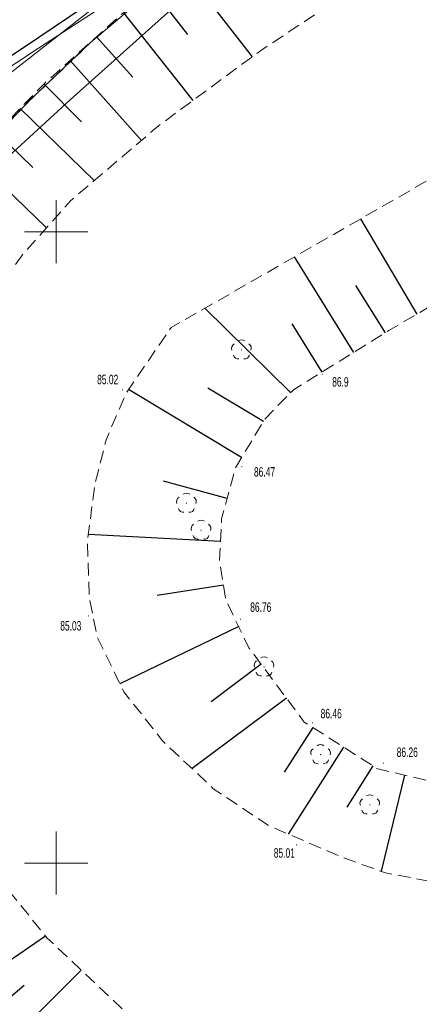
# Model space of a CAD drawing. Header units: metres. Extents: x 7504240 to 7504745, y 5782869 to 5783359.
# Tile 28 of 93: x 7504297 to 7504329, y 5783039 to 5783117. Entities that reach past the tile are written whole.
import ezdxf

# ---------------------------------------------------------------- set-up
doc = ezdxf.new("R2010")
doc.units = ezdxf.units.M
doc.header["$MEASUREMENT"] = 0
for name, pattern in [('1.0_0.5', [1.5, 1, -0.5]), ('1.5_0.5', [2, 1.5, -0.5]), ('219-500', [0]), ('egug-500', [1, 0.5, -0.5])]:
    doc.linetypes.add(name, pattern=pattern)
doc.layers.get('0').update_dxf_attribs({"color": 2, "linetype": 'CONTINUOUS', "lineweight": 5})
for name, color, linetype in [('000 Inne (niezydentyfikowane)', 7, 'CONTINUOUS'), ('203-punkt graniczny', 7, 'CONTINUOUS'), ('218-kontur użytku gruntowego', 7, 'CONTINUOUS'), ('219-działka ewidencyjna', 7, 'CONTINUOUS'), ('drzewo liściaste', 7, 'CONTINUOUS'), ('jezdnia', 7, 'CONTINUOUS'), ('krawężnik', 7, 'CONTINUOUS'), ('pikieta sztuczna', 7, 'CONTINUOUS'), ('pikieta sztuczna-Atr2', 7, 'CONTINUOUS'), ('przewód elektroenergetyczny podziemny', 7, 'CONTINUOUS'), ('przewód telekomunikacyjny podziemny', 7, 'CONTINUOUS'), ('skarpa nieumocniona', 7, 'CONTINUOUS'), ('Wstawianie ramki sekcyjnej z opisem', 7, 'CONTINUOUS')]:
    doc.layers.add(name, color=color, linetype=linetype)
doc.styles.get("Standard").update_dxf_attribs({"font": 'Working1250', "width": 0.75})

# ---------------------------------------------------------------- blocks, each defined once
blk = doc.blocks.new('PW01')
at = {"linetype": 'Continuous', "lineweight": 13}
h = blk.add_hatch(color=0, dxfattribs=at)
edge = h.paths.add_edge_path()
edge.add_arc((0, 0), 0.045, 0, 360)
blk = doc.blocks.new('OP021')
at = {"linetype": 'Continuous', "lineweight": 13}
h = blk.add_hatch(color=0, dxfattribs=at)
edge = h.paths.add_edge_path()
edge.add_arc((0, 0), 0.05, 0, 360)
at = {"color": 0, "linetype": 'Continuous', "lineweight": 13}
for centre, start, end in [((0, 0.4), 49.272, 130.728), ((-0.38, 0.124), 121.308, 202.548), ((0.38, 0.124), 337.452, 58.692), ((-0.235, -0.324), 193.221, 274.871), ((0.235, -0.324), 265.129, 346.779)]:
    blk.add_arc(centre, 0.4, start, end, dxfattribs=at)
blk = doc.blocks.new('203')
at = {"linetype": 'Continuous', "lineweight": 0}
h = blk.add_hatch(color=0, dxfattribs=at)
edge = h.paths.add_edge_path()
edge.add_arc((0, 0), 0.045, 0, 360)

msp = doc.modelspace()

# ---------------------------------------------------------------- linework, layer by layer
at = {"layer": '000 Inne (niezydentyfikowane)', "color": 7, "linetype": 'Continuous', "lineweight": 25, "flags": 128}
for points in [[(7504310, 5783120.95), (7504315.52, 5783113.84)], [(7504307.66, 5783119.14), (7504310.4, 5783115.61)], [(7504305.34, 5783117.34), (7504310.82, 5783110.38)], [(7504303.2, 5783115.44), (7504306.08, 5783112.23)], [(7504301.1, 5783113.56), (7504306.76, 5783107.23)], [(7504299.03, 5783111.7), (7504302, 5783108.71)], [(7504297.14, 5783109.75), (7504303.02, 5783104.06)], [(7504295.29, 5783107.84), (7504298.15, 5783105.07)], [(7504293.43, 5783105.91), (7504299.22, 5783100.3)], [(7504328.59, 5783093.47), (7504324.15, 5783101.03)], [(7504323.58, 5783090.44), (7504318.89, 5783098.01)], [(7504326.08, 5783091.99), (7504323.75, 5783095.73)], [(7504318.58, 5783087.24), (7504311.77, 5783093.93)], [(7504321.07, 5783088.88), (7504318.69, 5783092.71)], [(7504314.69, 5783082.11), (7504305.73, 5783087.49)], [(7504316.42, 5783084.98), (7504312.02, 5783087.62)], [(7504313.55, 5783078.88), (7504308.51, 5783080.24)], [(7504313.02, 5783075.47), (7504302.55, 5783076.02)], [(7504313.26, 5783072.01), (7504308.01, 5783071.18)], [(7504314.46, 5783068.73), (7504305.05, 5783064.2)], [(7504316.24, 5783065.74), (7504312.28, 5783062.78)], [(7504318.24, 5783063.06), (7504310.77, 5783057.48)], [(7504320.34, 5783060.74), (7504318.07, 5783057.2)], [(7504322.77, 5783059.18), (7504318.37, 5783052.3)], [(7504325.1, 5783057.69), (7504323.02, 5783054.44)], [(7504327.6, 5783056.96), (7504325.75, 5783049.35)], [(7504292.88, 5783039.93), (7504299.15, 5783044.23)], [(7504296.3, 5783035.84), (7504301.99, 5783041.52)], [(7504294.4, 5783037.74), (7504297.45, 5783040.33)]]:
    msp.add_lwpolyline(points, dxfattribs=at)
at = {"layer": '218-kontur użytku gruntowego', "color": 3, "linetype": 'egug-500', "lineweight": 18, "flags": 128}
for points in [[(7504308.11, 5783119.54), (7504302.72, 5783114.97)], [(7504302.72, 5783114.97), (7504297.97, 5783110.46)], [(7504297.97, 5783110.46), (7504293.54, 5783105.87)]]:
    msp.add_lwpolyline(points, dxfattribs=at)
at = {"layer": '219-działka ewidencyjna', "color": 7, "linetype": '219-500', "lineweight": 18, "flags": 128}
for points in [[(7504308.11, 5783119.54), (7504302.72, 5783114.97)], [(7504302.72, 5783114.97), (7504297.97, 5783110.46)], [(7504297.97, 5783110.46), (7504293.54, 5783105.87)]]:
    msp.add_lwpolyline(points, dxfattribs=at)
at = {"layer": 'jezdnia', "color": 7, "linetype": '1.5_0.5', "lineweight": 18, "flags": 128}
msp.add_lwpolyline([(7504377.44, 5783176.64), (7504380.62, 5783171.94), (7504380.99, 5783171.36), (7504362.87, 5783159.13), (7504347.38, 5783148.24), (7504342.58, 5783145.15), (7504331.94, 5783137.79), (7504315.08, 5783126.5), (7504298.7, 5783115.44), (7504288.6, 5783108.67), (7504287.82, 5783107.97), (7504287.14, 5783107.29), (7504286.58, 5783106.76), (7504286.07, 5783106.17), (7504285.36, 5783105.35), (7504284.62, 5783104.38), (7504283.83, 5783103.3), (7504283.18, 5783102.32), (7504282.77, 5783101.65), (7504281.52, 5783099.43), (7504280.88, 5783097.93), (7504280.32, 5783096.66), (7504280.04, 5783095.78), (7504279.68, 5783094.75), (7504279.31, 5783093.59), (7504273.4, 5783095.77), (7504274.19, 5783096.13), (7504274.7, 5783096.77), (7504274.89, 5783097.18), (7504275.72, 5783099.88), (7504277.28, 5783105.04), (7504277.42, 5783105.45), (7504277.84, 5783106.22), (7504282.13, 5783110.28), (7504282.92, 5783111.06), (7504302.77, 5783124.64), (7504304.9, 5783126.09), (7504309.66, 5783129.32), (7504312.78, 5783131.44), (7504325.36, 5783139.48), (7504333.33, 5783144.92), (7504338.27, 5783148.32), (7504339.42, 5783149.41), (7504359.93, 5783163.2), (7504369.26, 5783169.5), (7504368.14, 5783171.18), (7504368.64, 5783171.5), (7504370.08, 5783177.1), (7504374.81, 5783180.53)], close=True, dxfattribs=at)
at = {"layer": 'krawężnik', "color": 7, "linetype": 'Continuous', "lineweight": 25, "flags": 128}
msp.add_lwpolyline([(7504347.38, 5783148.24), (7504342.58, 5783145.15), (7504331.94, 5783137.79), (7504315.08, 5783126.5), (7504298.7, 5783115.44), (7504288.6, 5783108.67), (7504287.82, 5783107.97), (7504287.14, 5783107.29), (7504286.58, 5783106.76), (7504286.07, 5783106.17), (7504285.36, 5783105.35), (7504284.62, 5783104.38), (7504283.83, 5783103.3), (7504283.18, 5783102.32), (7504282.77, 5783101.65), (7504281.52, 5783099.43), (7504280.88, 5783097.93), (7504280.32, 5783096.66), (7504280.04, 5783095.78), (7504279.68, 5783094.75), (7504279.31, 5783093.59)], dxfattribs=at)
at = {"layer": 'przewód elektroenergetyczny podziemny', "color": 1, "linetype": 'Continuous', "lineweight": 18, "flags": 128}
msp.add_lwpolyline([(7504291.82, 5783037.94), (7504290.18, 5783039.21), (7504287.31, 5783043.81), (7504284.58, 5783047.97), (7504282.42, 5783054.12), (7504279.99, 5783060.4), (7504279.01, 5783066), (7504277.97, 5783071.95), (7504278.57, 5783083.12), (7504278.78, 5783085.82), (7504279.42, 5783089.6), (7504280.48, 5783094.97), (7504280.57, 5783095.62), (7504282.38, 5783099.88), (7504284.75, 5783103.83), (7504286.25, 5783105.64), (7504288.14, 5783107.53), (7504290.38, 5783109.11), (7504298.6, 5783114.54), (7504306.05, 5783119.39)], dxfattribs=at)
at = {"layer": 'przewód telekomunikacyjny podziemny', "color": 30, "linetype": 'Continuous', "lineweight": 18, "flags": 128}
for points in [[(7504288.15, 5783106.04), (7504288.94, 5783106.78), (7504303.38, 5783118.04), (7504323.7, 5783131.81), (7504333.86, 5783138.75), (7504337.55, 5783140.76), (7504352.43, 5783151.44), (7504358.52, 5783155.55), (7504359.44, 5783156.22)], [(7504308.3, 5783130.52), (7504314.06, 5783122.02), (7504301.1, 5783110.44), (7504294.62, 5783104.5), (7504293.31, 5783103.32), (7504286.56, 5783091.35), (7504290.45, 5783084.79), (7504288.13, 5783074.1), (7504288.98, 5783063.04), (7504290.59, 5783059.18), (7504292.7, 5783051.36), (7504295.74, 5783045.52), (7504291.64, 5783043.03), (7504298.44, 5783035.65), (7504312.58, 5783026.31), (7504331.96, 5783020.19), (7504337.43, 5783020.11), (7504339.95, 5783019.85), (7504362.47, 5783012.63), (7504365.1, 5783015.2), (7504381.87, 5783009.7)]]:
    msp.add_lwpolyline(points, dxfattribs=at)
at = {"layer": 'skarpa nieumocniona', "color": 7, "linetype": '1.0_0.5', "lineweight": 18, "flags": 128}
for points in [[(7504380.26, 5783157.29), (7504360.6, 5783143.78), (7504316.18, 5783114.33), (7504308.12, 5783108.39), (7504301.16, 5783102.47), (7504297.24, 5783098.07), (7504295, 5783094.94), (7504291.32, 5783088.62), (7504289.64, 5783082.62), (7504289, 5783074.3), (7504289.05, 5783069.88), (7504290.14, 5783061.08), (7504292.11, 5783054.55), (7504294.02, 5783050.56), (7504299.26, 5783044.09), (7504307.08, 5783036.72), (7504312.87, 5783033.06), (7504316.58, 5783031.37), (7504328.4, 5783028.9), (7504351.13, 5783023.78), (7504363.39, 5783021.3), (7504413.85, 5783010.73), (7504431.69, 5783007.41), (7504436.75, 5783006.68), (7504449.41, 5783006.34), (7504455.77, 5783006.68), (7504466.29, 5783007.91), (7504473.68, 5783009.36), (7504480.69, 5783011.01), (7504494.41, 5783014.72), (7504506.9, 5783019.28), (7504519.45, 5783025.13), (7504534.08, 5783032.16), (7504551.57, 5783040.71), (7504569.46, 5783049.26), (7504587.18, 5783058.15), (7504598.88, 5783063.95), (7504609.85, 5783070.47), (7504626.84, 5783080.04), (7504636.35, 5783086.39), (7504644.85, 5783093.82), (7504653.4, 5783101.92), (7504661.84, 5783111.43), (7504671.68, 5783124.09), (7504681.81, 5783136.8), (7504682.99, 5783139.33), (7504682.99, 5783141.47), (7504681.9, 5783149.9), (7504687.5, 5783150.11), (7504691.23, 5783148.09), (7504688.67, 5783134.36), (7504687.62, 5783131.16), (7504670.58, 5783105.9), (7504665.57, 5783099.62), (7504660.83, 5783094.45), (7504651.28, 5783086.01), (7504639.63, 5783075.99), (7504633.77, 5783072.09), (7504616.16, 5783061.81), (7504605.84, 5783056.43), (7504578.71, 5783043.4), (7504537.89, 5783023.52), (7504518.91, 5783013.94), (7504507.93, 5783008.75), (7504501.44, 5783006.01), (7504493.81, 5783003.86), (7504483.25, 5783001.26), (7504466.9, 5782996.88), (7504461.31, 5782996.25), (7504448.12, 5782995.98), (7504439.68, 5782995.93), (7504424.97, 5782996.88), (7504417.47, 5782998.08), (7504402.32, 5783001.64), (7504382.41, 5783006.37), (7504367, 5783010.06), (7504349.55, 5783014.23), (7504312.94, 5783023.2), (7504304.88, 5783028.31), (7504298.92, 5783033.22), (7504294.33, 5783037.81), (7504290.06, 5783044.03), (7504286.84, 5783049.67), (7504284.73, 5783055.27), (7504283.46, 5783061.23), (7504282.72, 5783067.77), (7504282.14, 5783078.58), (7504282.35, 5783082.9), (7504283.67, 5783088.23), (7504285.41, 5783094.35), (7504288.53, 5783099.88), (7504292.8, 5783105.26), (7504299.13, 5783111.8), (7504305.14, 5783117.18), (7504311.05, 5783121.77), (7504324.28, 5783130.74), (7504335.99, 5783138.86), (7504380.83, 5783168.62), (7504391.47, 5783175.56), (7504419.98, 5783194.78), (7504441.54, 5783209.35), (7504458.79, 5783221.06), (7504464.22, 5783218.59), (7504462.78, 5783216.55), (7504450.84, 5783204.54), (7504448.08, 5783202.3), (7504441.38, 5783197.83), (7504424.07, 5783186.48), (7504393.68, 5783166.39)], [(7504380.26, 5783157.29), (7504360.6, 5783143.78), (7504316.18, 5783114.33), (7504308.12, 5783108.39), (7504301.16, 5783102.47), (7504297.24, 5783098.07), (7504295, 5783094.94), (7504291.32, 5783088.62), (7504289.64, 5783082.62), (7504289, 5783074.3), (7504289.05, 5783069.88), (7504290.14, 5783061.08), (7504292.11, 5783054.55), (7504294.02, 5783050.56), (7504299.26, 5783044.09), (7504307.08, 5783036.72), (7504312.87, 5783033.06), (7504316.58, 5783031.37), (7504328.4, 5783028.9), (7504351.13, 5783023.78), (7504363.39, 5783021.3), (7504413.85, 5783010.73), (7504431.69, 5783007.41), (7504436.75, 5783006.68), (7504449.41, 5783006.34), (7504455.77, 5783006.68), (7504466.29, 5783007.91), (7504473.68, 5783009.36), (7504480.69, 5783011.01), (7504494.41, 5783014.72), (7504506.9, 5783019.28), (7504519.45, 5783025.13), (7504534.08, 5783032.16), (7504551.57, 5783040.71), (7504569.46, 5783049.26), (7504587.18, 5783058.15), (7504598.88, 5783063.95), (7504609.85, 5783070.47), (7504626.84, 5783080.04), (7504636.35, 5783086.39), (7504644.85, 5783093.82), (7504653.4, 5783101.92), (7504661.84, 5783111.43), (7504671.68, 5783124.09), (7504681.81, 5783136.8), (7504682.99, 5783139.33), (7504682.99, 5783141.47), (7504681.9, 5783149.9), (7504687.5, 5783150.11), (7504691.23, 5783148.09), (7504688.67, 5783134.36), (7504687.62, 5783131.16), (7504670.58, 5783105.9), (7504665.57, 5783099.62), (7504660.83, 5783094.45), (7504651.28, 5783086.01), (7504639.63, 5783075.99), (7504633.77, 5783072.09), (7504616.16, 5783061.81), (7504605.84, 5783056.43), (7504578.71, 5783043.4), (7504537.89, 5783023.52), (7504518.91, 5783013.94), (7504507.93, 5783008.75), (7504501.44, 5783006.01), (7504493.81, 5783003.86), (7504483.25, 5783001.26), (7504466.9, 5782996.88), (7504461.31, 5782996.25), (7504448.12, 5782995.98), (7504439.68, 5782995.93), (7504424.97, 5782996.88), (7504417.47, 5782998.08), (7504402.32, 5783001.64), (7504382.41, 5783006.37), (7504367, 5783010.06), (7504349.55, 5783014.23), (7504312.94, 5783023.2), (7504304.88, 5783028.31), (7504298.92, 5783033.22), (7504294.33, 5783037.81), (7504290.06, 5783044.03), (7504286.84, 5783049.67), (7504284.73, 5783055.27), (7504283.46, 5783061.23), (7504282.72, 5783067.77), (7504282.14, 5783078.58), (7504282.35, 5783082.9), (7504283.67, 5783088.23), (7504285.41, 5783094.35), (7504288.53, 5783099.88), (7504292.8, 5783105.26), (7504299.13, 5783111.8), (7504305.14, 5783117.18), (7504311.05, 5783121.77), (7504324.28, 5783130.74), (7504335.99, 5783138.86), (7504380.83, 5783168.62), (7504391.47, 5783175.56), (7504419.98, 5783194.78), (7504441.54, 5783209.35), (7504458.79, 5783221.06), (7504464.22, 5783218.59), (7504462.78, 5783216.55), (7504450.84, 5783204.54), (7504448.08, 5783202.3), (7504441.38, 5783197.83), (7504424.07, 5783186.48), (7504393.68, 5783166.39)], [(7504479.04, 5783202.76), (7504475.7, 5783198), (7504455.84, 5783183.76), (7504444.78, 5783167.44), (7504429.13, 5783156.72), (7504416.23, 5783147.4), (7504410.55, 5783143.25), (7504403.15, 5783137.46), (7504392.61, 5783130.06), (7504379.79, 5783121.88), (7504364.14, 5783111.66), (7504346.33, 5783099.96), (7504338.88, 5783099.52), (7504326.37, 5783092.17), (7504318.81, 5783087.48), (7504316.52, 5783085.15), (7504314.19, 5783081.27), (7504313.11, 5783077.26), (7504312.94, 5783074.02), (7504313.45, 5783070.82), (7504315.27, 5783067.04), (7504319.66, 5783061.17), (7504325.39, 5783057.5), (7504339.18, 5783054.16), (7504372.3, 5783046.06), (7504390.18, 5783041.21), (7504405.76, 5783037.36), (7504429.36, 5783031.8), (7504437.59, 5783030.45), (7504443.39, 5783030.35), (7504449.23, 5783030.85), (7504456.14, 5783031.63), (7504466.06, 5783033.08), (7504475.6, 5783035.07), (7504482.01, 5783036.99), (7504490.71, 5783040.43), (7504502.24, 5783046.06), (7504507.46, 5783048.28), (7504542.57, 5783065.04), (7504595.56, 5783091.63), (7504602.36, 5783095.05), (7504609.21, 5783099.75), (7504613.92, 5783103.16), (7504614.81, 5783102.35), (7504622.82, 5783094.36), (7504615.69, 5783089.45), (7504608.37, 5783085.37), (7504593.87, 5783078.71), (7504566.59, 5783066.36), (7504534.95, 5783051.01), (7504524.93, 5783046.16), (7504515.68, 5783042.02), (7504491.22, 5783032.13), (7504484.8, 5783028.89), (7504480.13, 5783026.79), (7504478.27, 5783026.31), (7504471.13, 5783025.29), (7504456.27, 5783023.19), (7504444.69, 5783022.65), (7504437.98, 5783022.83), (7504428.57, 5783023.97), (7504422.75, 5783025.17), (7504409.25, 5783029.23), (7504378.79, 5783038.82), (7504345.26, 5783045.58), (7504326.08, 5783049.23), (7504322.86, 5783050.38), (7504316.92, 5783052.92), (7504312.45, 5783055.89), (7504308.43, 5783059.68), (7504305.36, 5783063.57), (7504303.25, 5783067.89), (7504302.62, 5783071.05), (7504302.48, 5783075.51), (7504303.05, 5783079.92), (7504303.96, 5783083.52), (7504305.55, 5783087.22), (7504309.1, 5783092.4), (7504346.65, 5783113.93), (7504374.19, 5783128.18), (7504390.64, 5783139.4), (7504403.12, 5783147.53), (7504422.29, 5783159.02), (7504456.64, 5783186.02), (7504475.58, 5783203.05)], [(7504479.04, 5783202.76), (7504475.7, 5783198), (7504455.84, 5783183.76), (7504444.78, 5783167.44), (7504429.13, 5783156.72), (7504416.23, 5783147.4), (7504410.55, 5783143.25), (7504403.15, 5783137.46), (7504392.61, 5783130.06), (7504379.79, 5783121.88), (7504364.14, 5783111.66), (7504346.33, 5783099.96), (7504338.88, 5783099.52), (7504326.37, 5783092.17), (7504318.81, 5783087.48), (7504316.52, 5783085.15), (7504314.19, 5783081.27), (7504313.11, 5783077.26), (7504312.94, 5783074.02), (7504313.45, 5783070.82), (7504315.27, 5783067.04), (7504319.66, 5783061.17), (7504325.39, 5783057.5), (7504339.18, 5783054.16), (7504372.3, 5783046.06), (7504390.18, 5783041.21), (7504405.76, 5783037.36), (7504429.36, 5783031.8), (7504437.59, 5783030.45), (7504443.39, 5783030.35), (7504449.23, 5783030.85), (7504456.14, 5783031.63), (7504466.06, 5783033.08), (7504475.6, 5783035.07), (7504482.01, 5783036.99), (7504490.71, 5783040.43), (7504502.24, 5783046.06), (7504507.46, 5783048.28), (7504542.57, 5783065.04), (7504595.56, 5783091.63), (7504602.36, 5783095.05), (7504609.21, 5783099.75), (7504613.92, 5783103.16), (7504614.81, 5783102.35), (7504622.82, 5783094.36), (7504615.69, 5783089.45), (7504608.37, 5783085.37), (7504593.87, 5783078.71), (7504566.59, 5783066.36), (7504534.95, 5783051.01), (7504524.93, 5783046.16), (7504515.68, 5783042.02), (7504491.22, 5783032.13), (7504484.8, 5783028.89), (7504480.13, 5783026.79), (7504478.27, 5783026.31), (7504471.13, 5783025.29), (7504456.27, 5783023.19), (7504444.69, 5783022.65), (7504437.98, 5783022.83), (7504428.57, 5783023.97), (7504422.75, 5783025.17), (7504409.25, 5783029.23), (7504378.79, 5783038.82), (7504345.26, 5783045.58), (7504326.08, 5783049.23), (7504322.86, 5783050.38), (7504316.92, 5783052.92), (7504312.45, 5783055.89), (7504308.43, 5783059.68), (7504305.36, 5783063.57), (7504303.25, 5783067.89), (7504302.62, 5783071.05), (7504302.48, 5783075.51), (7504303.05, 5783079.92), (7504303.96, 5783083.52), (7504305.55, 5783087.22), (7504309.1, 5783092.4), (7504346.65, 5783113.93), (7504374.19, 5783128.18), (7504390.64, 5783139.4), (7504403.12, 5783147.53), (7504422.29, 5783159.02), (7504456.64, 5783186.02), (7504475.58, 5783203.05)]]:
    msp.add_lwpolyline(points, close=True, dxfattribs=at)
at = {"layer": 'Wstawianie ramki sekcyjnej z opisem', "color": 7, "linetype": 'Continuous', "lineweight": 13, "flags": 128}
for points in [[(7504300, 5783097.5), (7504300, 5783102.5)], [(7504297.5, 5783100), (7504302.5, 5783100)], [(7504300, 5783047.5), (7504300, 5783052.5)], [(7504297.5, 5783050), (7504302.5, 5783050)]]:
    msp.add_lwpolyline(points, dxfattribs=at)

# ---------------------------------------------------------------- block references
at = {"layer": '203-punkt graniczny', "color": 7, "linetype": 'Continuous', "lineweight": 18}
for p in [(7504302.72, 5783114.97), (7504297.97, 5783110.46)]:
    msp.add_blockref('203', p, dxfattribs=at)
at = {"layer": 'drzewo liściaste', "color": 94, "linetype": 'Continuous', "lineweight": 18}
for p in [(7504314.68, 5783090.64), (7504310.32, 5783078.5), (7504311.48, 5783076.36), (7504316.47, 5783065.54), (7504320.95, 5783058.59), (7504324.85, 5783054.61)]:
    msp.add_blockref('OP021', p, dxfattribs=at)
at = {"layer": 'pikieta sztuczna', "color": 7, "linetype": 'Continuous', "lineweight": 13}
for p in [(7504321.09, 5783088.71), (7504305.25, 5783087.48), (7504314.7, 5783081.39), (7504302.57, 5783069.57), (7504314.61, 5783069.31), (7504320.3, 5783061.11), (7504325.94, 5783057.92), (7504319.04, 5783051.45)]:
    msp.add_blockref('PW01', p, dxfattribs=at)

# ---------------------------------------------------------------- texts
at = {"layer": 'pikieta sztuczna-Atr2', "color": 7, "width": 0.667}
for s, p in [('85.02', (7504303.244, 5783087.92)), ('86.9', (7504321.869, 5783087.729)), ('86.47', (7504315.671, 5783080.602)), ('86.76', (7504315.375, 5783069.892)), ('85.03', (7504300.321, 5783068.416)), ('86.46', (7504320.954, 5783061.466)), ('86.26', (7504326.98, 5783058.404)), ('85.01', (7504317.241, 5783050.424))]:
    msp.add_text(s, height=0.75, dxfattribs=at).set_placement(p)

doc.saveas('drawing.dxf')
